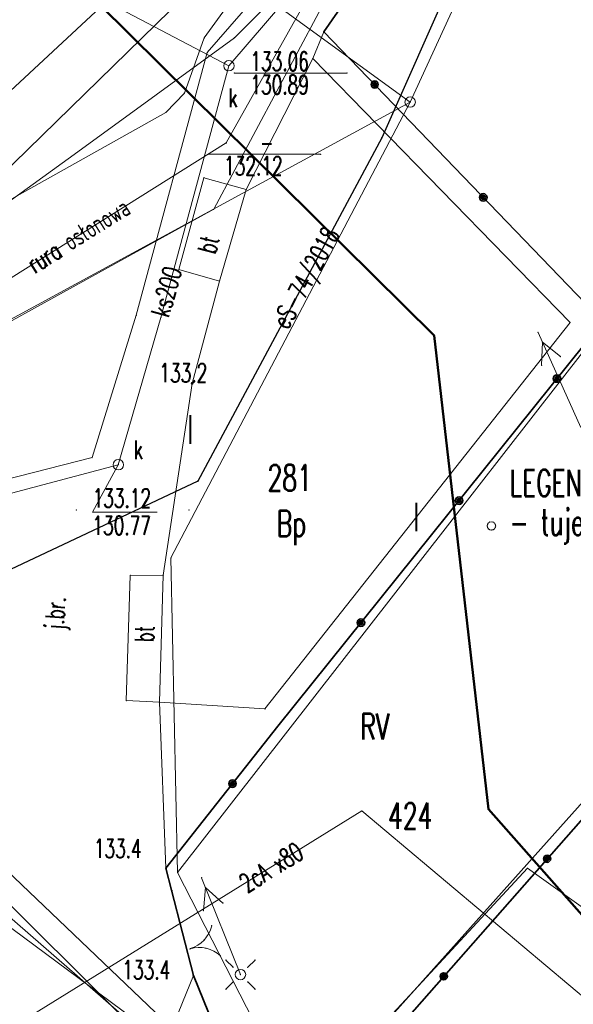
# Model space of a CAD drawing. Header units: metres. Extents: x 6429983 to 6430302, y 5950841 to 5951152.
# Tile 15 of 23: x 6430171 to 6430197, y 5951034 to 5951081. Entities that reach past the tile are written whole.
import ezdxf
from ezdxf.enums import TextEntityAlignment as Align

# ---------------------------------------------------------------- set-up
doc = ezdxf.new("R2010")
doc.units = ezdxf.units.M
doc.layers.get('0').update_dxf_attribs({"linetype": 'CONTINUOUS', "lineweight": 18})
for name, color, linetype, lineweight in [('BDOT500-KT-CR01-', 7, 'CONTINUOUS', 18), ('BDOT500-KT-JZ01-', 7, 'CONTINUOUS', 18), ('BDOT500-KT-KR01-', 7, 'CONTINUOUS', 18), ('BDOT500-KT-OK02-', 7, 'CONTINUOUS', 18), ('BDOT500-KT-OK05_01-', 7, 'CONTINUOUS', 35), ('BDOT500-RT-PW01-', 7, 'CONTINUOUS', 18), ('EGIB-D03-', 7, 'CONTINUOUS', 18), ('EGIB-KL-B-', 96, 'CONTINUOUS', 18), ('EGIB-KL-BP-', 96, 'CONTINUOUS', 18), ('EGIB-KL-DR-', 96, 'CONTINUOUS', 18), ('EGIB-KL-R-RV-', 96, 'CONTINUOUS', 18), ('GESUT-SU-PC-', 212, 'CONTINUOUS', 18), ('GESUT-SU-PE-04-', 1, 'CONTINUOUS', 18), ('GESUT-SU-PE-04_01-', 1, 'CONTINUOUS', 18), ('GESUT-SU-PE-SM01-', 1, 'CONTINUOUS', 18), ('GESUT-SU-PG-05-01-', 40, 'CONTINUOUS', 18), ('GESUT-SU-PI-01-', 7, 'CONTINUOUS', 18), ('GESUT-SU-PK-05-', 36, 'CONTINUOUS', 18), ('GESUT-SU-PK-06-', 36, 'CONTINUOUS', 18), ('GESUT-SU-PK-US22_01-', 36, 'CONTINUOUS', 18), ('GESUT-SU-PT-01-', 30, 'CONTINUOUS', 18), ('GESUT-SU-PW-01-', 5, 'CONTINUOUS', 18), ('GESUT-SUP-EP-01-', 1, 'CONTINUOUS', 25), ('TUJE DLA PROJ', 6, 'CONTINUOUS', 18), ('zakres', 1, 'CONTINUOUS', 50)]:
    doc.layers.add(name, color=color, linetype=linetype, lineweight=lineweight)
doc.styles.get("Standard").update_dxf_attribs({"font": 'simplex.shx'})

msp = doc.modelspace()

# ---------------------------------------------------------------- linework, layer by layer
for p in [(6430190.8, 5951065.9), (6430193.355, 5951056.857), (6430193.399, 5951056.921), (6430193.463, 5951056.965), (6430193.617, 5951056.965), (6430193.681, 5951056.921), (6430193.725, 5951056.857), (6430193.34, 5951056.78), (6430193.355, 5951056.703), (6430193.399, 5951056.639), (6430193.463, 5951056.595), (6430193.54, 5951056.58), (6430193.617, 5951056.595), (6430193.681, 5951056.639), (6430193.725, 5951056.703), (6430193.74, 5951056.78), (6430193.4, 5951043.2)]:
    msp.add_point(p)
at = {"layer": 'BDOT500-KT-CR01-', "lineweight": 18, "flags": 128}
for points in [[(6430177.64, 5951048.33), (6430177.82, 5951054.42), (6430179.21, 5951063.61), (6430180.51, 5951068.51), (6430181.8, 5951072.9), (6430184.98, 5951079.17)], [(6430181.8, 5951072.9), (6430179.77, 5951073.46), (6430178.57, 5951069.06), (6430180.51, 5951068.51)], [(6430177.82, 5951054.42), (6430176.24, 5951054.41), (6430176.05, 5951048.41), (6430177.64, 5951048.33)], [(6430178.06, 5951031.42), (6430168.33, 5951039.88)]]:
    msp.add_lwpolyline(points, dxfattribs=at)
at = {"layer": 'BDOT500-KT-CR01-'}
for p in [(6430184.98, 5951079.17), (6430179.77, 5951073.46), (6430181.8, 5951072.9), (6430181.8, 5951072.9), (6430178.57, 5951069.06), (6430180.51, 5951068.51), (6430180.51, 5951068.51), (6430179.21, 5951063.61), (6430176.24, 5951054.41), (6430177.82, 5951054.42), (6430177.82, 5951054.42), (6430176.05, 5951048.41), (6430177.64, 5951048.33), (6430177.64, 5951048.33)]:
    msp.add_point(p, dxfattribs=at)
at = {"layer": 'BDOT500-KT-JZ01-', "linetype": 'Continuous', "lineweight": 18, "flags": 128}
msp.add_lwpolyline([(6430190.463, 5951098.291), (6430177.48, 5951086.34), (6430177.75, 5951084.38), (6430165.05, 5951072.56)], dxfattribs=at)
at = {"layer": 'BDOT500-KT-KR01-', "lineweight": 18, "flags": 128}
for points in [[(6430185.52, 5951080.45), (6430184.98, 5951079.17), (6430197.31, 5951066.53), (6430182.69, 5951048.01), (6430177.64, 5951048.33), (6430177.95, 5951040.38)], [(6430179.27, 5951035.24), (6430178.19, 5951032.57), (6430178.06, 5951031.42), (6430178.2, 5951030.31), (6430178.5, 5951028.86), (6430178.82, 5951027.79), (6430179.35, 5951026.88), (6430185.49, 5951022.13), (6430195.17, 5951014.69)]]:
    msp.add_lwpolyline(points, dxfattribs=at)
at = {"layer": 'BDOT500-KT-KR01-'}
for p in [(6430185.52, 5951080.45), (6430184.98, 5951079.17), (6430197.31, 5951066.53), (6430177.64, 5951048.33), (6430182.69, 5951048.01), (6430177.95, 5951040.38), (6430179.27, 5951035.24)]:
    msp.add_point(p, dxfattribs=at)
at = {"layer": 'BDOT500-KT-OK02-', "lineweight": 18}
for centre, start, end in [((6430178.68, 5951037.96), 287, 347), ((6430179.54, 5951035.08), 47, 107)]:
    msp.add_arc(centre, 1.5, start, end, dxfattribs=at)
at = {"layer": 'BDOT500-KT-OK02-'}
for p in [(6430180.142, 5951037.623), (6430179.777, 5951036.937), (6430179.101, 5951036.514), (6430179.119, 5951036.526), (6430179.877, 5951036.542), (6430180.563, 5951036.177)]:
    msp.add_point(p, dxfattribs=at)
at = {"layer": 'BDOT500-KT-OK05_01-', "linetype": 'Continuous', "lineweight": 35, "flags": 128}
for points in [[(6430196.214, 5951093.876), (6430193.4, 5951090.86), (6430190.42, 5951087.53), (6430185.52, 5951080.45), (6430198.87, 5951066.57), (6430183.31, 5951047.18), (6430177.95, 5951040.38), (6430178.22, 5951039.32), (6430179.27, 5951035.24), (6430181.67, 5951029.33), (6430183.99, 5951026.94)], [(6430189.79, 5951022.27), (6430183.99, 5951026.94), (6430222.42, 5951070.61), (6430225.61, 5951067.25), (6430227.994, 5951069.474)]]:
    msp.add_lwpolyline(points, dxfattribs=at)
at = {"layer": 'BDOT500-KT-OK05_01-', "lineweight": 35}
for centre, radius in [((6430187.95, 5951077.93), 0.17), ((6430187.95, 5951077.93), 0.1), ((6430187.95, 5951077.93), 0.05), ((6430193.15, 5951072.52), 0.18), ((6430193.15, 5951072.52), 0.1), ((6430193.15, 5951072.52), 0.05), ((6430196.68, 5951063.84), 0.18), ((6430196.68, 5951063.84), 0.1), ((6430196.68, 5951063.84), 0.05), ((6430191.99, 5951057.99), 0.18), ((6430191.99, 5951057.99), 0.1), ((6430191.99, 5951057.99), 0.05), ((6430187.29, 5951052.14), 0.18), ((6430187.29, 5951052.14), 0.1), ((6430187.29, 5951052.14), 0.05), ((6430181.14, 5951044.43), 0.18), ((6430181.14, 5951044.43), 0.1), ((6430181.14, 5951044.43), 0.05), ((6430196.21, 5951040.83), 0.17), ((6430196.21, 5951040.83), 0.1), ((6430196.21, 5951040.83), 0.05), ((6430191.26, 5951035.2), 0.17), ((6430191.26, 5951035.2), 0.1), ((6430191.26, 5951035.2), 0.05)]:
    msp.add_circle(centre, radius, dxfattribs=at)
at = {"layer": 'BDOT500-KT-OK05_01-'}
for p in [(6430185.52, 5951080.45), (6430187.95, 5951077.93), (6430187.95, 5951077.93), (6430187.95, 5951077.93), (6430193.15, 5951072.52), (6430193.15, 5951072.52), (6430193.15, 5951072.52), (6430196.68, 5951063.84), (6430196.68, 5951063.84), (6430196.68, 5951063.84), (6430191.99, 5951057.99), (6430191.99, 5951057.99), (6430191.99, 5951057.99), (6430187.29, 5951052.14), (6430187.29, 5951052.14), (6430187.29, 5951052.14), (6430183.31, 5951047.18), (6430181.14, 5951044.43), (6430181.14, 5951044.43), (6430181.14, 5951044.43), (6430196.21, 5951040.83), (6430196.21, 5951040.83), (6430196.21, 5951040.83), (6430177.95, 5951040.38), (6430178.22, 5951039.32), (6430179.27, 5951035.24), (6430191.26, 5951035.2), (6430191.26, 5951035.2), (6430191.26, 5951035.2)]:
    msp.add_point(p, dxfattribs=at)
at = {"layer": 'BDOT500-RT-PW01-', "lineweight": 18}
msp.add_circle((6430179.21, 5951063.61), 0.05, dxfattribs=at)
at = {"layer": 'BDOT500-RT-PW01-'}
msp.add_point((6430179.21, 5951063.61), dxfattribs=at)
at = {"layer": 'EGIB-D03-', "linetype": 'Continuous', "lineweight": 18, "flags": 128}
for points in [[(6430197.063, 5951093.224), (6430189.65, 5951077.09), (6430170.31, 5951091.15), (6430182.909, 5951104.092)], [(6430212.316, 5951081.512), (6430225.69, 5951066.99), (6430221.52, 5951069.96), (6430208.48, 5951078.66), (6430178.51, 5951040.17), (6430178.19, 5951055.25), (6430189.65, 5951077.09), (6430197.063, 5951093.224)], [(6430030.756, 5950974.949), (6430031.4, 5950975.64), (6430068.5, 5951009.25), (6430072.85, 5951012.63), (6430125.62, 5951052.59), (6430132.39, 5951057.86), (6430136.91, 5951060.74), (6430145.56, 5951068.86), (6430170.31, 5951091.15), (6430189.65, 5951077.09), (6430140.63, 5951050.42), (6430109.39, 5951026.78), (6430066.15, 5950994.81), (6430064.27, 5950992.92), (6430056.25, 5950985.39), (6430048.87, 5950979.89), (6430039.5, 5950970.1), (6430036.443, 5950966.898)], [(6430276.065, 5950947.142), (6430267.44, 5950952.44), (6430258.89, 5950957.7), (6430247.2, 5950964.89), (6430236.78, 5950971.3), (6430230.57, 5950975.48), (6430218.99, 5950983.1), (6430198.5, 5950998.82), (6430186.81, 5951007.51), (6430140.63, 5951050.42), (6430189.65, 5951077.09), (6430178.19, 5951055.25), (6430178.51, 5951040.17), (6430182.15, 5951033.07), (6430184.31, 5951028.33), (6430192.97, 5951019.24), (6430198.29, 5951014.83), (6430211.56, 5951003.39), (6430219.04, 5950998.5), (6430268.89, 5950965.8), (6430277.56, 5950960.84), (6430284.713, 5950956.292)], [(6430250.093, 5951040.907), (6430232.22, 5951027.68), (6430211.56, 5951003.39), (6430198.29, 5951014.83), (6430192.97, 5951019.24), (6430184.31, 5951028.33), (6430221.52, 5951069.96), (6430225.69, 5951066.99), (6430241.409, 5951056.573)]]:
    msp.add_lwpolyline(points, dxfattribs=at)
msp.add_lwpolyline([(6430221.52, 5951069.96), (6430184.31, 5951028.33), (6430182.15, 5951033.07), (6430178.51, 5951040.17), (6430208.48, 5951078.66)], close=True, dxfattribs=at)
at = {"layer": 'EGIB-D03-', "lineweight": 18}
msp.add_circle((6430189.65, 5951077.09), 0.25, dxfattribs=at)
msp.add_circle((6430189.65, 5951077.09), 0.25, dxfattribs=at)
msp.add_circle((6430189.65, 5951077.09), 0.25, dxfattribs=at)
msp.add_circle((6430189.65, 5951077.09), 0.25, dxfattribs=at)
msp.add_circle((6430189.65, 5951077.09), 0.25, dxfattribs=at)
at = {"layer": 'EGIB-D03-'}
for p in [(6430189.65, 5951077.09), (6430189.65, 5951077.09), (6430189.65, 5951077.09), (6430189.65, 5951077.09), (6430189.65, 5951077.09), (6430189.65, 5951077.09), (6430189.65, 5951077.09), (6430189.65, 5951077.09), (6430189.65, 5951077.09), (6430178.19, 5951055.25), (6430178.19, 5951055.25), (6430178.19, 5951055.25), (6430178.19, 5951055.25), (6430178.51, 5951040.17), (6430178.51, 5951040.17), (6430178.51, 5951040.17), (6430178.51, 5951040.17), (6430178.51, 5951040.17), (6430178.51, 5951040.17)]:
    msp.add_point(p, dxfattribs=at)
at = {"layer": 'EGIB-KL-B-', "lineweight": 18, "flags": 128}
msp.add_lwpolyline([(6430250.093, 5951040.907), (6430232.22, 5951027.68), (6430211.56, 5951003.39), (6430198.29, 5951014.83), (6430192.97, 5951019.24), (6430184.31, 5951028.33), (6430221.52, 5951069.96), (6430225.69, 5951066.99), (6430241.409, 5951056.573)], dxfattribs=at)
at = {"layer": 'EGIB-KL-BP-', "lineweight": 18, "flags": 128}
msp.add_lwpolyline([(6430212.316, 5951081.512), (6430225.69, 5951066.99), (6430221.52, 5951069.96), (6430208.48, 5951078.66), (6430178.51, 5951040.17), (6430178.19, 5951055.25), (6430189.65, 5951077.09), (6430197.063, 5951093.224)], dxfattribs=at)
at = {"layer": 'EGIB-KL-BP-'}
for p in [(6430189.65, 5951077.09), (6430178.19, 5951055.25), (6430178.51, 5951040.17)]:
    msp.add_point(p, dxfattribs=at)
at = {"layer": 'EGIB-KL-DR-', "lineweight": 18, "flags": 128}
for points in [[(6430197.063, 5951093.224), (6430189.65, 5951077.09), (6430170.31, 5951091.15), (6430172.52, 5951093.42), (6430182.909, 5951104.092)], [(6430030.756, 5950974.949), (6430031.4, 5950975.64), (6430067.22, 5951008.09), (6430068.5, 5951009.25), (6430072.85, 5951012.63), (6430125.62, 5951052.59), (6430132.39, 5951057.86), (6430136.91, 5951060.74), (6430145.56, 5951068.86), (6430170.31, 5951091.15), (6430189.65, 5951077.09), (6430140.63, 5951050.42), (6430126.59, 5951039.8), (6430109.39, 5951026.78), (6430066.15, 5950994.81), (6430064.27, 5950992.92), (6430056.25, 5950985.39), (6430048.87, 5950979.89), (6430039.5, 5950970.1), (6430036.443, 5950966.898)], [(6430276.065, 5950947.142), (6430267.44, 5950952.44), (6430258.89, 5950957.7), (6430247.2, 5950964.89), (6430236.78, 5950971.3), (6430230.57, 5950975.48), (6430218.99, 5950983.1), (6430198.5, 5950998.82), (6430186.81, 5951007.51), (6430153.92, 5951038.07), (6430140.63, 5951050.42), (6430189.65, 5951077.09), (6430178.19, 5951055.25), (6430178.51, 5951040.17), (6430182.15, 5951033.07), (6430184.31, 5951028.33), (6430192.97, 5951019.24), (6430198.29, 5951014.83), (6430211.56, 5951003.39), (6430219.04, 5950998.5), (6430268.89, 5950965.8), (6430277.56, 5950960.84), (6430284.713, 5950956.292)]]:
    msp.add_lwpolyline(points, dxfattribs=at)
at = {"layer": 'EGIB-KL-DR-'}
for p in [(6430189.65, 5951077.09), (6430189.65, 5951077.09), (6430189.65, 5951077.09), (6430178.19, 5951055.25), (6430178.51, 5951040.17)]:
    msp.add_point(p, dxfattribs=at)
at = {"layer": 'EGIB-KL-R-RV-', "lineweight": 18, "flags": 128}
msp.add_lwpolyline([(6430182.15, 5951033.07), (6430178.51, 5951040.17), (6430208.48, 5951078.66), (6430221.52, 5951069.96), (6430184.31, 5951028.33)], close=True, dxfattribs=at)
at = {"layer": 'EGIB-KL-R-RV-'}
msp.add_point((6430178.51, 5951040.17), dxfattribs=at)
at = {"layer": 'GESUT-SU-PC-', "linetype": 'Continuous', "lineweight": 18, "flags": 128}
msp.add_lwpolyline([(6430162.54, 5951035.7), (6430167.69, 5951030.97), (6430187.33, 5951043.12), (6430199.45, 5951032.94)], dxfattribs=at)
at = {"layer": 'GESUT-SU-PC-'}
msp.add_point((6430187.33, 5951043.12), dxfattribs=at)
at = {"layer": 'GESUT-SU-PE-04-', "linetype": 'Continuous', "lineweight": 18, "flags": 128}
msp.add_lwpolyline([(6430193.826, 5951095.71), (6430186.04, 5951088.56), (6430185.23, 5951086.27), (6430182.89, 5951084.47), (6430179.79, 5951080.16), (6430178.84, 5951077.52), (6430177.95, 5951076.59), (6430159.07, 5951066.02)], dxfattribs=at)
at = {"layer": 'GESUT-SU-PE-04-'}
for p in [(6430179.79, 5951080.16), (6430178.84, 5951077.52), (6430177.95, 5951076.59)]:
    msp.add_point(p, dxfattribs=at)
at = {"layer": 'GESUT-SU-PE-04_01-', "linetype": 'Continuous', "lineweight": 18, "flags": 128}
for points in [[(6430195.78, 5951066.05), (6430197.83, 5951061.49)], [(6430195.94, 5951064.48), (6430195.98, 5951065.59)], [(6430196.85, 5951064.89), (6430195.98, 5951065.59)], [(6430179.66, 5951039.92), (6430181.52, 5951035.28)], [(6430179.75, 5951038.34), (6430179.84, 5951039.46)], [(6430180.68, 5951038.71), (6430179.84, 5951039.46)]]:
    msp.add_lwpolyline(points, dxfattribs=at)
at = {"layer": 'GESUT-SU-PE-04_01-'}
for p in [(6430195.78, 5951066.05), (6430195.98, 5951065.59), (6430195.98, 5951065.59), (6430196.85, 5951064.89), (6430195.94, 5951064.48), (6430179.66, 5951039.92), (6430179.84, 5951039.46), (6430179.84, 5951039.46), (6430180.68, 5951038.71), (6430179.75, 5951038.34), (6430181.52, 5951035.28)]:
    msp.add_point(p, dxfattribs=at)
at = {"layer": 'GESUT-SU-PE-SM01-', "linetype": 'Continuous', "lineweight": 18, "flags": 128}
for points in [[(6430181.17, 5951035.63), (6430180.82, 5951035.98)], [(6430181.87, 5951035.63), (6430182.22, 5951035.98)], [(6430181.17, 5951034.93), (6430180.82, 5951034.58)], [(6430181.87, 5951034.93), (6430182.22, 5951034.58)]]:
    msp.add_lwpolyline(points, dxfattribs=at)
at = {"layer": 'GESUT-SU-PE-SM01-', "lineweight": 18}
msp.add_circle((6430181.52, 5951035.28), 0.25, dxfattribs=at)
at = {"layer": 'GESUT-SU-PE-SM01-'}
for p in [(6430180.82, 5951035.98), (6430181.17, 5951035.63), (6430181.87, 5951035.63), (6430182.22, 5951035.98), (6430181.52, 5951035.28), (6430181.17, 5951034.93), (6430181.87, 5951034.93), (6430180.82, 5951034.58), (6430182.22, 5951034.58)]:
    msp.add_point(p, dxfattribs=at)
at = {"layer": 'GESUT-SU-PG-05-01-', "linetype": 'Continuous', "lineweight": 18, "flags": 128}
for points in [[(6430094.26, 5951017.49), (6430101.89, 5951024.19), (6430105.57, 5951026.72), (6430128.39, 5951043.47), (6430130.66, 5951044.46), (6430134.45, 5951048.01), (6430149.33, 5951058.97), (6430152.75, 5951057.9), (6430165.01, 5951066.25), (6430168.46, 5951067.38), (6430180.84, 5951075.13), (6430184.48, 5951081.62), (6430190.91, 5951089.42), (6430195.603, 5951094.345)], [(6430179.96, 5951074.59), (6430185.36, 5951074.59)]]:
    msp.add_lwpolyline(points, dxfattribs=at)
at = {"layer": 'GESUT-SU-PG-05-01-'}
for p in [(6430180.84, 5951075.13), (6430179.96, 5951074.59), (6430185.36, 5951074.59)]:
    msp.add_point(p, dxfattribs=at)
at = {"layer": 'GESUT-SU-PI-01-', "linetype": 'Continuous', "lineweight": 18, "flags": 128}
for points in [[(6430167.91, 5951071.48), (6430193.2, 5951096.19)], [(6430149.31, 5951053.37), (6430149.09, 5951056.07), (6430158.73, 5951065.46), (6430159.76, 5951066.42), (6430165.8, 5951068.97), (6430173.73, 5951074.7), (6430181.23, 5951080.17), (6430187.32, 5951086.28), (6430191.75, 5951090.84), (6430195.298, 5951094.579)], [(6430163.22, 5951064.79), (6430167.96, 5951065.18), (6430180.24, 5951071.95), (6430186.28, 5951083.28), (6430191.73, 5951092.05), (6430194.871, 5951094.907)], [(6430207.53, 5951024.61), (6430205.83, 5951022.78), (6430198.69, 5951014.71), (6430189.41, 5951022.21), (6430178.86, 5951030.29), (6430178.44, 5951031.65), (6430169.57, 5951038.23), (6430149.31, 5951053.37)]]:
    msp.add_lwpolyline(points, dxfattribs=at)
at = {"layer": 'GESUT-SU-PI-01-'}
for p in [(6430181.23, 5951080.17), (6430173.73, 5951074.7), (6430180.24, 5951071.95)]:
    msp.add_point(p, dxfattribs=at)
at = {"layer": 'GESUT-SU-PK-05-', "linetype": 'Continuous', "lineweight": 18, "flags": 128}
for points in [[(6430177.71, 5951066.77), (6430180.97, 5951078.83), (6430194.814, 5951094.951)], [(6430163.14, 5951056.39), (6430175.67, 5951059.71), (6430177.71, 5951066.77)]]:
    msp.add_lwpolyline(points, dxfattribs=at)
at = {"layer": 'GESUT-SU-PK-05-', "linetype": 'Continuous', "lineweight": 13, "flags": 128}
msp.add_lwpolyline([(6430177.532, 5951057.435), (6430174.438, 5951057.435), (6430175.67, 5951059.71)], dxfattribs=at)
at = {"layer": 'GESUT-SU-PK-05-'}
for p in [(6430180.97, 5951078.83), (6430177.71, 5951066.77), (6430177.71, 5951066.77), (6430175.67, 5951059.71), (6430173.66, 5951057.55), (6430179.06, 5951057.55)]:
    msp.add_point(p, dxfattribs=at)
at = {"layer": 'GESUT-SU-PK-06-', "linetype": 'Continuous', "lineweight": 18, "flags": 128}
msp.add_lwpolyline([(6430154.185, 5951092.873), (6430180.97, 5951078.83)], dxfattribs=at)
at = {"layer": 'GESUT-SU-PK-06-'}
msp.add_point((6430180.97, 5951078.83), dxfattribs=at)
at = {"layer": 'GESUT-SU-PK-US22_01-', "linetype": 'Continuous', "lineweight": 18, "flags": 128}
msp.add_lwpolyline([(6430181.22, 5951078.48), (6430186.62, 5951078.48)], dxfattribs=at)
at = {"layer": 'GESUT-SU-PK-US22_01-', "lineweight": 18}
for centre in [(6430180.97, 5951078.83), (6430175.67, 5951059.71)]:
    msp.add_circle(centre, 0.25, dxfattribs=at)
at = {"layer": 'GESUT-SU-PK-US22_01-'}
for p in [(6430180.97, 5951078.83), (6430181.22, 5951078.48), (6430186.62, 5951078.48), (6430175.67, 5951059.71)]:
    msp.add_point(p, dxfattribs=at)
at = {"layer": 'GESUT-SU-PT-01-', "linetype": 'Continuous', "lineweight": 18, "flags": 128}
for points in [[(6430132.61, 5951056.9), (6430136.1, 5951050.08), (6430140.81, 5951049.87), (6430141.21, 5951049.97), (6430153.93, 5951055.34), (6430154.32, 5951055.46), (6430166.49, 5951042.6), (6430178.86, 5951030.29), (6430198.21, 5951016.36), (6430214.1, 5951005.15), (6430220.2, 5951013.57), (6430228.07, 5951023.21), (6430231.97, 5951026.74), (6430231.11, 5951029.52), (6430229.58, 5951031.5), (6430231.88, 5951035.22), (6430233.71, 5951036.32), (6430242.18, 5951035.33), (6430249.338, 5951042.269)], [(6430161.74, 5950918.96), (6430162.34, 5950918.54), (6430167.67, 5950913.71), (6430209.79, 5950946.77), (6430200.24, 5950957.73), (6430203.34, 5950961.46), (6430208.41, 5950967.55), (6430217.44, 5950978.01), (6430225.98, 5950992.29), (6430219.94, 5950996.78), (6430210.97, 5951003.39), (6430209.6, 5951004.65), (6430206.66, 5951007.23), (6430183.78, 5951023.85), (6430180.49, 5951026.18), (6430178.87, 5951032.1), (6430168.18, 5951042.31), (6430156.98, 5951053.24), (6430154.39, 5951055.42)]]:
    msp.add_lwpolyline(points, dxfattribs=at)
at = {"layer": 'GESUT-SU-PW-01-', "linetype": 'Continuous', "lineweight": 18, "flags": 128}
for points in [[(6430176.53, 5951066.87), (6430179.93, 5951079.46), (6430190.79, 5951091.93), (6430193.837, 5951095.701)], [(6430142.31, 5951052.52), (6430163.09, 5951057.17), (6430174.41, 5951060.05), (6430176.53, 5951066.87)], [(6430201.86, 5951035.67), (6430195.27, 5951040.38), (6430168.26, 5951011.23), (6430154.7, 5951024.97)]]:
    msp.add_lwpolyline(points, dxfattribs=at)
at = {"layer": 'GESUT-SU-PW-01-'}
for p in [(6430179.93, 5951079.46), (6430176.53, 5951066.87), (6430176.53, 5951066.87), (6430174.41, 5951060.05), (6430195.27, 5951040.38)]:
    msp.add_point(p, dxfattribs=at)
at = {"layer": 'GESUT-SUP-EP-01-', "lineweight": 25, "flags": 128}
msp.add_lwpolyline([(6430196.426, 5951093.713), (6430188.29, 5951075.38), (6430179.48, 5951058.93), (6430167.99, 5951053.51), (6430155.93, 5951036.9), (6430170.79, 5951023.92), (6430186.38, 5951010.83), (6430206.27, 5950994.59), (6430207.16, 5950992.75), (6430216.08, 5950985.87), (6430231.84, 5950974.98), (6430275.55, 5950947.83), (6430276.292, 5950947.382)], dxfattribs=at)
at = {"layer": 'GESUT-SUP-EP-01-'}
for p in [(6430188.29, 5951075.38), (6430179.48, 5951058.93)]:
    msp.add_point(p, dxfattribs=at)
at = {"layer": 'TUJE DLA PROJ', "linetype": 'Continuous', "lineweight": 18, "flags": 128}
msp.add_lwpolyline([(6430193.54, 5951056.98), (6430193.617, 5951056.965), (6430193.681, 5951056.921), (6430193.725, 5951056.857), (6430193.74, 5951056.78), (6430193.725, 5951056.703), (6430193.681, 5951056.639), (6430193.617, 5951056.595), (6430193.54, 5951056.58), (6430193.463, 5951056.595), (6430193.399, 5951056.639), (6430193.355, 5951056.703), (6430193.34, 5951056.78), (6430193.355, 5951056.857), (6430193.399, 5951056.921), (6430193.463, 5951056.965)], close=True, dxfattribs=at)
at = {"layer": 'zakres', "lineweight": 50, "flags": 128}
msp.add_lwpolyline([(6430041, 5950994.6), (6430050.861, 5951004.14), (6430164.541, 5951091.89), (6430190.8, 5951065.9), (6430193.4, 5951043.2), (6430213.25, 5951020.73), (6430240.23, 5950999.96), (6430279.1, 5950966.7), (6430239.4, 5950934.2), (6430190.3, 5950903.9), (6430153, 5950886.1), (6430128, 5950869.7), (6430121.5, 5950865.8), (6430105.6, 5950898.2), (6430088, 5950933.3)], close=True, dxfattribs=at)

# ---------------------------------------------------------------- texts
at = {"layer": 'BDOT500-KT-CR01-', "lineweight": 18, "width": 0.66}
for s, rotation, p in [('bt', 76.1, (6430179.448, 5951069.989)), ('j.br.', 85.9, (6430172.137, 5951051.847)), ('bt', 87.5, (6430176.457, 5951051.236))]:
    msp.add_text(s, height=0.9, rotation=rotation, dxfattribs=at).set_placement(p, align=Align.TOP_LEFT)
msp.add_text('|', height=0.9, dxfattribs=at).set_placement((6430179.007, 5951061.91), align=Align.TOP_LEFT)
at = {"layer": 'BDOT500-KT-KR01-', "lineweight": 18, "width": 0.66}
msp.add_text('|', height=0.9, dxfattribs=at).set_placement((6430189.837, 5951057.72), align=Align.TOP_LEFT)
at = {"layer": 'BDOT500-RT-PW01-', "lineweight": 18, "width": 0.66}
for s, p in [('133.2', (6430177.637, 5951064.56)), ('133.4', (6430174.497, 5951041.77)), ('133.4', (6430175.867, 5951035.96))]:
    msp.add_text(s, height=0.9, dxfattribs=at).set_placement(p, align=Align.TOP_LEFT)
at = {"layer": 'EGIB-D03-', "lineweight": 25, "width": 0.66}
for s, p in [('281', (6430182.82, 5951059.71)), ('424', (6430188.59, 5951043.51))]:
    msp.add_text(s, height=1.25, dxfattribs=at).set_placement(p, align=Align.TOP_LEFT)
at = {"layer": 'EGIB-KL-BP-', "lineweight": 25, "width": 0.66}
msp.add_text('Bp', height=1.25, dxfattribs=at).set_placement((6430183.25, 5951057.52), align=Align.TOP_LEFT)
at = {"layer": 'EGIB-KL-R-RV-', "lineweight": 25, "width": 0.66}
msp.add_text('RV', height=1.25, dxfattribs=at).set_placement((6430187.26, 5951047.79), align=Align.TOP_LEFT)
at = {"layer": 'GESUT-SU-PC-', "lineweight": 18, "width": 0.66}
msp.add_text('2cA x80', height=0.9, rotation=31.8, dxfattribs=at).set_placement((6430181.362, 5951039.937), align=Align.TOP_LEFT)
at = {"layer": 'GESUT-SU-PG-05-01-', "lineweight": 18, "width": 0.66}
for s, p in [('-', (6430182.451, 5951075.6)), ('132.12', (6430180.738, 5951074.48))]:
    msp.add_text(s, height=0.9, dxfattribs=at).set_placement(p, align=Align.TOP_LEFT)
msp.add_text('rura osłonowa', height=0.9, rotation=32, dxfattribs=at).set_placement((6430171.185, 5951069.617), align=Align.TOP_LEFT)
at = {"layer": 'GESUT-SU-PK-05-', "lineweight": 18, "width": 0.66}
msp.add_text('ks200', height=0.9, rotation=74.2, dxfattribs=at).set_placement((6430177.212, 5951066.978), align=Align.TOP_LEFT)
for s, p in [('133.12', (6430174.438, 5951058.56)), ('130.77', (6430174.43, 5951057.25))]:
    msp.add_text(s, height=0.9, dxfattribs=at).set_placement(p, align=Align.TOP_LEFT)
at = {"layer": 'GESUT-SU-PK-US22_01-', "lineweight": 18, "width": 0.66}
for s, p in [('133.06', (6430181.998, 5951079.49)), ('130.89', (6430181.998, 5951078.37)), ('k', (6430180.945, 5951077.74)), ('k', (6430176.415, 5951060.88))]:
    msp.add_text(s, height=0.9, dxfattribs=at).set_placement(p, align=Align.TOP_LEFT)
at = {"layer": 'GESUT-SUP-EP-01-', "lineweight": 18, "width": 0.66}
msp.add_text('eS-74/2018', height=0.9, rotation=61.4, dxfattribs=at).set_placement((6430182.998, 5951066.583), align=Align.TOP_LEFT)
at = {"layer": 'TUJE DLA PROJ', "lineweight": 25, "width": 0.66}
for s, p in [('LEGENDA', (6430194.41, 5951059.46)), ('- tuje widoczne tylko dla projektanta', (6430194.41, 5951057.585))]:
    msp.add_text(s, height=1.25, dxfattribs=at).set_placement(p, align=Align.TOP_LEFT)

doc.saveas('drawing.dxf')
